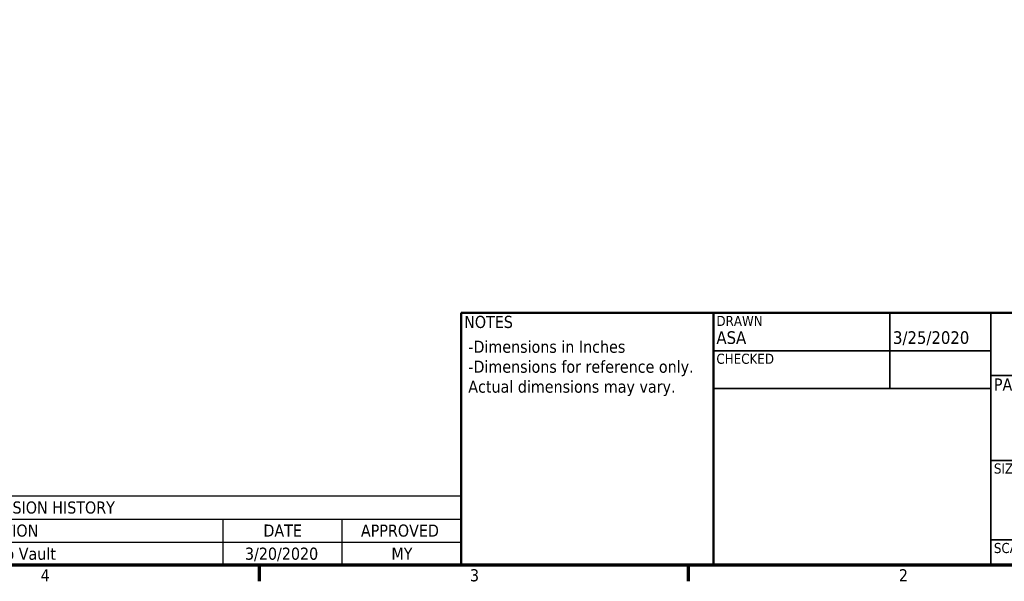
# Model space of a CAD drawing. Header units: inches. Extents: x 0.1 to 33.9, y 0.6 to 21.4.
# Tile 51 of 82: x 18.9 to 28.6, y 0.8 to 6.4. Entities that reach past the tile are written whole.
import ezdxf
from ezdxf.enums import TextEntityAlignment as Align

# ---------------------------------------------------------------- set-up
doc = ezdxf.new("R2010")
doc.units = ezdxf.units.IN
doc.header["$MEASUREMENT"] = 0
for name, color, linetype, lineweight in [('Border (ANSI)', 7, 'Continuous', 70), ('Symbol (ANSI)', 7, 'Continuous', 25), ('Title (ANSI)', 7, 'Continuous', 50)]:
    doc.layers.add(name, color=color, linetype=linetype, lineweight=lineweight)
doc.styles.add('Note Text (ANSI)', font='tahoma.ttf')
doc.styles.get("Standard").update_dxf_attribs({"font": 'tahoma.ttf'})
doc.styles.add('Text Style38', font='tahoma.ttf')
doc.styles.add('Text Style39', font='tahoma.ttf')

# ---------------------------------------------------------------- blocks, each defined once
blk = doc.blocks.new('Borders Default Border')
at = {"layer": 'Border (ANSI)'}
for p, q in [((21.25, 1), (21.25, 0.84)), ((25.5, 1), (25.5, 0.84))]:
    blk.add_line(p, q, dxfattribs=at)
at = {"layer": 'Border (ANSI)', "flags": 128}
blk.add_lwpolyline([(0.5, 1), (0.5, 21), (33.5, 21), (33.5, 1), (0.5, 1)], dxfattribs=at)
at = {"layer": 'Border (ANSI)', "char_height": 0.12, "attachment_point": 7, "style": 'Note Text (ANSI)'}
for s, insert in [('4', (19.0831, 0.84)), ('3', (23.3377, 0.8375)), ('2', (27.5886, 0.84))]:
    blk.add_mtext(s, dxfattribs=dict(at, insert=insert))
blk = doc.blocks.new('Title Blocks ECS Standard w Comments')
at = {"layer": 'Title (ANSI)'}
for p, q in [((2.1817, 4.7562), (2.1817, 7.2562)), ((2.1817, 7.2562), (4.6817, 7.2562)), ((4.6817, 7.2562), (4.6817, 4.7562)), ((12.4317, 7.2562), (4.6817, 7.2562)), ((4.6817, 7.2562), (4.6817, 4.7562)), ((4.6817, 4.7562), (2.1817, 4.7562)), ((4.6817, 4.7562), (12.4317, 4.7562))]:
    blk.add_line(p, q, dxfattribs=at)
at = {"layer": 'Title (ANSI)', "lineweight": 35}
for p, q in [((6.4317, 6.5062), (6.4317, 7.2562)), ((7.4317, 4.7562), (7.4317, 7.2562)), ((4.6817, 6.8812), (7.4317, 6.8812)), ((7.4317, 6.6362), (12.4317, 6.6362)), ((4.6817, 6.5062), (7.4317, 6.5062)), ((8.9317, 5.7936), (7.4317, 5.7936)), ((12.4317, 5.0062), (7.4317, 5.0062))]:
    blk.add_line(p, q, dxfattribs=at)
at = {"layer": 'Title (ANSI)', "style": 'Text Style38'}
for s, p in [('DRAWN', (4.7117, 7.2262)), ('CHECKED', (4.7117, 6.8512)), ('SIZE', (7.4617, 5.7636)), ('SCALE', (7.4617, 4.9762))]:
    blk.add_text(s, height=0.1, dxfattribs=at).set_placement(p, align=Align.TOP_LEFT)
at = {"layer": 'Title (ANSI)', "char_height": 0.12, "attachment_point": 1, "style": 'Note Text (ANSI)'}
for s, insert in [('\\fTahoma|b0|i0;NOTES', (2.2117, 7.2262)), ('\\fTahoma|b0|i0;PART NUMBER', (7.4617, 6.6062))]:
    blk.add_mtext(s, dxfattribs=dict(at, insert=insert))
at = {"layer": 'Title (ANSI)', "lineweight": 30, "flags": 63}
for tag, p in [('COMPANY', (9.9317, 6.9462)), ('Sheet_Size', (7.8067, 5.3812)), ('REVISION_NUMBER', (8.5567, 5.3812)), ('<DRAWING_NUMBER>', (10.6817, 5.3997))]:
    blk.add_attdef(tag, text='', height=0.24, dxfattribs=at).set_placement(p, align=Align.MIDDLE_CENTER)
at = {"layer": 'Title (ANSI)', "style": 'Text Style39'}
for tag, p in [('AUTHOR', (4.7117, 6.9112)), ('CREATION_DATE', (6.4617, 6.9112)), ('CHECKED_BY', (4.7117, 6.5362)), ('CHECKED_DATE', (6.4617, 6.5362))]:
    blk.add_attdef(tag, text='', height=0.125, dxfattribs=at).set_placement(p, align=Align.BOTTOM_LEFT)
at = {"layer": 'Title (ANSI)', "lineweight": 30, "flags": 63}
for tag, height, p in [('COMMENTS', 0.12, (2.2117, 7.0062)), ('DESCRIPTION', 0.125, (8.9617, 6.3862))]:
    blk.add_attdef(tag, text='', height=height, dxfattribs=at).set_placement(p, align=Align.TOP_LEFT)
blk.add_attdef('PART_NUMBER', text='', height=0.24, dxfattribs=at).set_placement((7.4617, 6.2226), align=Align.MIDDLE_LEFT)
blk.add_attdef('Initial_View_Scale', text='', height=0.12, dxfattribs=at).set_placement((8.5217, 4.7862), align=Align.BOTTOM_RIGHT)
blk = doc.blocks.new('REVISION HISTORY')
at = {"layer": 'Symbol (ANSI)'}
for p, q in [((15.1457, 1.6858), (23.25, 1.6858)), ((15.1457, 1.6858), (15.1457, 1.4572)), ((23.25, 1.6858), (23.25, 1.4572)), ((15.1457, 1.4572), (23.25, 1.4572)), ((15.1457, 1.4572), (15.1457, 1.2286)), ((16.3268, 1.4572), (16.3268, 1.2286)), ((20.8878, 1.4572), (20.8878, 1.2286)), ((22.0689, 1.4572), (22.0689, 1.2286)), ((23.25, 1.4572), (23.25, 1.2286)), ((15.1457, 1.2286), (23.25, 1.2286)), ((15.1457, 1.2286), (15.1457, 1)), ((16.3268, 1.2286), (16.3268, 1)), ((20.8878, 1.2286), (20.8878, 1)), ((22.0689, 1.2286), (22.0689, 1)), ((23.25, 1.2286), (23.25, 1)), ((15.1457, 1), (23.25, 1))]:
    blk.add_line(p, q, dxfattribs=at)
at = {"layer": 'Symbol (ANSI)', "char_height": 0.12, "attachment_point": 7, "style": 'Note Text (ANSI)'}
for s, insert in [('REVISION HISTORY', (18.4776, 1.5089)), ('REV', (15.6008, 1.2829)), ('DESCRIPTION', (18.1016, 1.2804)), ('DATE', (21.2904, 1.2829)), ('APPROVED', (22.2571, 1.2804)), ('5', (15.7011, 1.053)), ('Released to Vault', (17.9842, 1.0504)), ('3/20/2020', (21.1077, 1.0386)), ('MY', (22.5593, 1.0543))]:
    blk.add_mtext(s, dxfattribs=dict(at, insert=insert))

msp = doc.modelspace()

# ---------------------------------------------------------------- block references
msp.add_blockref('Borders Default Border', (0, 0))
msp.add_blockref('Title Blocks ECS Standard w Comments', (21.0683, -3.7562)).add_auto_attribs({'AUTHOR': 'ASA', 'CREATION_DATE': '3/25/2020'})
at = {"layer": 'Symbol (ANSI)'}
msp.add_blockref('REVISION HISTORY', (0, 0), dxfattribs=at)

# ---------------------------------------------------------------- texts
at = {"layer": 'Symbol (ANSI)', "insert": (23.321, 3.2241), "char_height": 0.12, "width": 2.339708, "attachment_point": 1, "line_spacing_factor": 0.987884, "style": 'Note Text (ANSI)'}
msp.add_mtext('\\fTahoma|b0|i0;-Dimensions in Inches\\P\\fTahoma|b0|i0;-Dimensions for reference only. \\PActual dimensions may vary.', dxfattribs=at)

doc.saveas('drawing.dxf')
